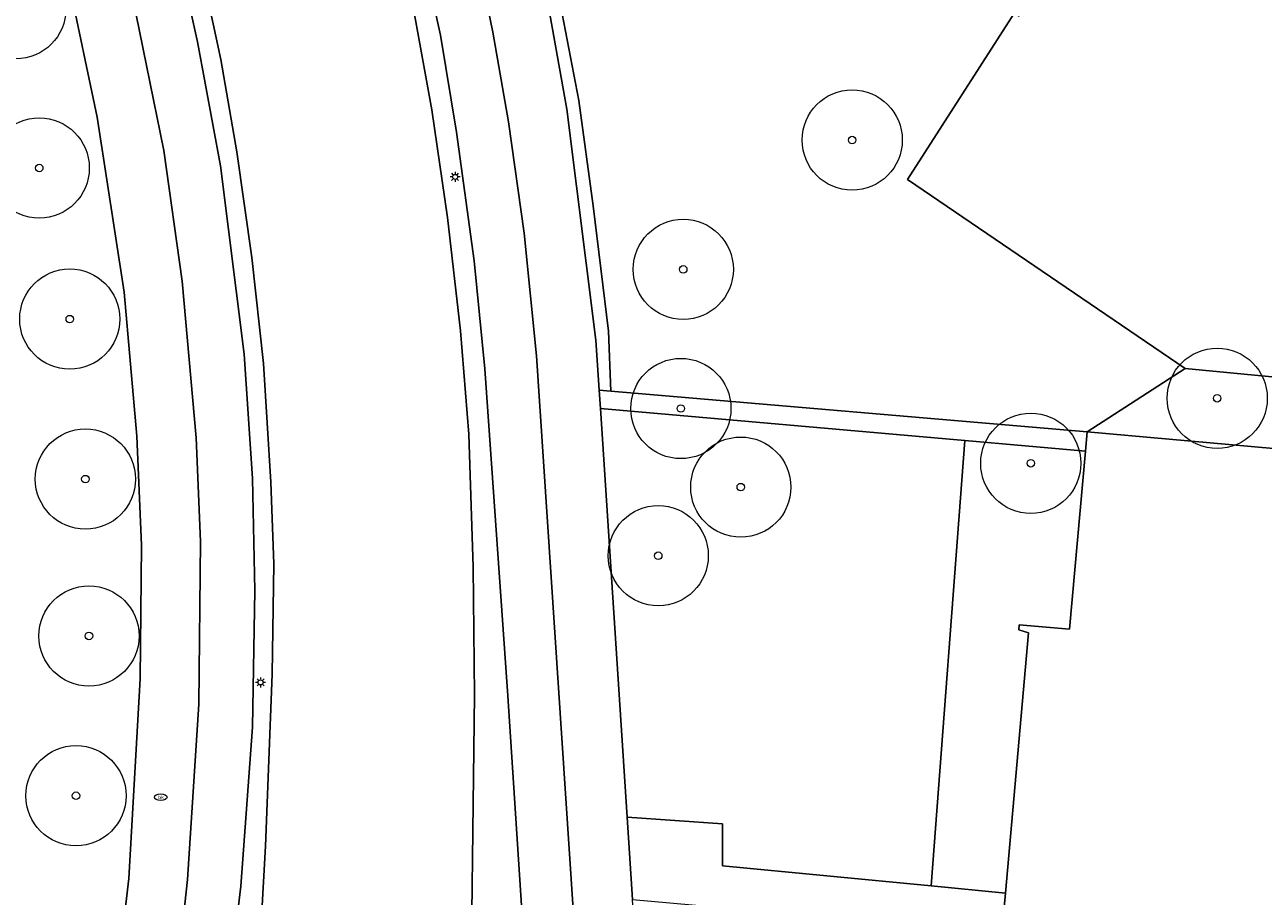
# Model space of a CAD drawing. Header units: metres. Extents: x 187482 to 189800, y 333582 to 335019.
# Tile 256 of 256: x 189288 to 189350, y 334404 to 334448. Entities that reach past the tile are written whole.
import ezdxf
from ezdxf.enums import TextEntityAlignment as Align

# ---------------------------------------------------------------- set-up
doc = ezdxf.new("R2010")
doc.units = ezdxf.units.M
doc.layers.get('0').update_dxf_attribs({"color": 252, "lineweight": 18})
for name, color, linetype, lineweight in [('B-WE-GR-BEPLANTING_CULTUUR_HEESTERS-GV', 252, 'Continuous', 18), ('B-WE-GR-BOOM-S', 252, 'Continuous', 18), ('B-WE-GR-HAAG-G', 252, 'GR-HAAG1-SO', 18), ('B-WE-IE-MEUBILAIR-S', 252, 'Continuous', 18), ('B-WE-OG-BEBOUWING-GV', 252, 'Continuous', 18), ('B-WE-OG-TERREIN_BEGROEID-GV', 252, 'Continuous', 18), ('B-WE-VH-GESLOTENVERHARDING_ASFALT-GV', 252, 'Continuous', 18), ('B-WE-VH-ONVERHARD_ZAND-GV', 252, 'Continuous', 18), ('B-WE-VH-OPENVERHARDING_TEGEL-GV', 252, 'Continuous', 18)]:
    doc.layers.add(name, color=color, linetype=linetype, lineweight=lineweight)
doc.styles.add('NLCS-ISO', font='NLCS-ISO.ttf')
doc.linetypes.add('GR-HAAG1-SO', pattern='A,6,[176,NLCS.SHX,S=0.125,R=0,X=0,Y=0],-2', length=8)

# ---------------------------------------------------------------- blocks, each defined once
blk = doc.blocks.new('SIE-MEUBILAIR_PAAL_LICHTMAST-SO')
for points in [[(-0.62, 0), (-1, 0)], [(-0.71, 0.71), (-0.44, 0.44)], [(0, 1), (0, 0.62)], [(0.44, 0.44), (0.71, 0.71)], [(1, 0), (0.62, 0)], [(-0.71, -0.71), (-0.44, -0.44)], [(0, -0.62), (0, -1)], [(0.44, -0.44), (0.71, -0.71)]]:
    blk.add_lwpolyline(points)
blk.add_circle((0, 0), 0.5)
blk = doc.blocks.new('SIE-MEUBILAIR_PUT_BRANDKRAAN-SO')
blk.add_ellipse((0, 0), major_axis=(1.25, 0), ratio=0.54)
at = {"style": 'NLCS-ISO'}
blk.add_text('bk', height=0.75, dxfattribs=at).set_placement((0.03, 0), align=Align.MIDDLE_CENTER)
blk = doc.blocks.new('SGR-BOOM_GBKN-SO')
at = {"color": 0, "linetype": 'ByBlock', "lineweight": 18}
for radius in [2, 0.15]:
    blk.add_circle((0, 0), radius, dxfattribs=at)

msp = doc.modelspace()

# ---------------------------------------------------------------- linework, layer by layer
at = {"layer": 'B-WE-GR-BEPLANTING_CULTUUR_HEESTERS-GV', "flags": 128}
for points in [[(189302.463, 334468.336), (189303.054, 334466.66), (189305.01, 334460.364), (189306.464, 334454.931), (189307.702, 334449.443), (189308.767, 334443.572), (189309.561, 334438.202), (189310.204, 334432.552), (189310.618, 334427.396), (189310.836, 334420.754), (189310.898, 334414.372), (189310.688, 334396.724), (189313.698, 334397.001), (189312.563, 334414.341), (189311.419, 334430.645), (189310.882, 334436.037), (189309.999, 334442.458), (189309.205, 334447.292), (189307.879, 334453.322), (189304.06, 334469.116)], [(189317.129, 334429.586), (189317.701, 334429.537), (189317.594, 334432.526), (189316.82, 334438.774), (189316.101, 334444.027), (189314.94, 334450.109), (189313.81, 334454.628), (189313.219, 334457.331), (189312.771, 334456.706), (189313.41, 334454.047), (189314.41, 334449.757), (189315.51, 334443.596), (189316.962, 334432.073)], [(189346.361, 334430.673), (189341.474, 334427.504), (189356.913, 334426.131), (189369.976, 334424.736), (189377.306, 334424.176), (189379.725, 334423.951), (189384.276, 334423.527), (189386.213, 334423.312), (189386.684, 334427.01), (189370.607, 334428.44), (189367.859, 334431.641), (189363.871, 334432.015), (189360.568, 334429.304)], [(189341.388, 334426.54), (189341.474, 334427.504), (189317.701, 334429.537), (189317.129, 334429.586), (189317.188, 334428.678), (189335.37, 334427.072)], [(189337.393, 334404.502), (189338.548, 334417.483), (189338.061, 334417.629), (189338.087, 334417.888), (189340.599, 334417.665), (189341.388, 334426.54), (189335.37, 334427.072), (189333.692, 334404.857)]]:
    msp.add_lwpolyline(points, close=True, dxfattribs=at)
msp.add_lwpolyline([(189295.962, 334451.991), (189297.08, 334446.961), (189298.223, 334440.775), (189299.409, 334431.375), (189299.823, 334425.177), (189299.951, 334419.588), (189299.821, 334412.774), (189299.248, 334404.845), (189298.471, 334398.293), (189297.53, 334392.121), (189296.625, 334387), (189298.464, 334386.78), (189299.019, 334390.331), (189299.716, 334396.022), (189300.169, 334401.503), (189300.478, 334406.848), (189300.814, 334415.418), (189300.894, 334420.927), (189300.741, 334424.997), (189300.381, 334430.919), (189299.789, 334436.197), (189299.05, 334441.468), (189298.249, 334446.079), (189297.044, 334451.666)], dxfattribs=at)
at = {"layer": 'B-WE-GR-HAAG-G', "ltscale": 0.2, "flags": 128}
msp.add_lwpolyline([(189341.474, 334427.504), (189317.701, 334429.537), (189317.129, 334429.586)], dxfattribs=at)
at = {"layer": 'B-WE-OG-BEBOUWING-GV', "flags": 128}
msp.add_lwpolyline([(189356.913, 334426.131), (189341.474, 334427.504), (189341.388, 334426.54), (189340.599, 334417.665), (189338.087, 334417.888), (189338.061, 334417.629), (189338.548, 334417.483), (189337.393, 334404.502), (189337.218, 334402.534)], dxfattribs=at)
at = {"layer": 'B-WE-OG-TERREIN_BEGROEID-GV', "flags": 128}
msp.add_lwpolyline([(189279.046, 334321.076), (189279.694, 334328.405), (189280.39, 334334.61), (189281.856, 334345.444), (189282.783, 334350.805), (189284.504, 334359.524), (189286.726, 334369.401), (189288.382, 334375.948), (189289.963, 334382.776), (189291.094, 334388.088), (189292.967, 334399.403), (189293.657, 334405.228), (189294.223, 334415.181), (189294.28, 334421.854), (189294.062, 334427.291), (189293.419, 334434.478), (189292.079, 334443.201), (189290.665, 334449.942), (189288.215, 334458.773), (189285.968, 334465.394), (189283.223, 334472.645), (189282.287, 334472.582), (189279.595, 334471.587)], dxfattribs=at)
for points in [[(189341.474, 334427.504), (189346.361, 334430.673), (189332.514, 334440.091), (189337.85, 334448.404), (189338.086, 334448.242), (189335.499, 334463.245), (189332.278, 334465.426), (189329.254, 334467.474), (189327.748, 334465.571), (189323.217, 334468.648), (189321.942, 334469.514), (189313.219, 334457.331), (189313.81, 334454.628), (189314.94, 334450.109), (189316.101, 334444.027), (189316.82, 334438.774), (189317.594, 334432.526), (189317.701, 334429.537)], [(189333.692, 334404.857), (189335.37, 334427.072), (189317.188, 334428.678), (189318.513, 334408.285), (189323.282, 334407.949), (189323.282, 334405.857)], [(189318.779, 334404.191), (189337.218, 334402.534), (189337.393, 334404.502), (189333.692, 334404.857), (189323.282, 334405.857), (189323.282, 334407.949), (189318.513, 334408.285)]]:
    msp.add_lwpolyline(points, close=True, dxfattribs=at)
at = {"layer": 'B-WE-VH-GESLOTENVERHARDING_ASFALT-GV', "flags": 128}
for points in [[(189309.896, 334369.996), (189309.874, 334370.087), (189309.81, 334370.351), (189309.896, 334372.963), (189309.96, 334374.883), (189310.224, 334381.051), (189310.688, 334396.724), (189310.898, 334414.372), (189310.836, 334420.754), (189310.618, 334427.396), (189310.204, 334432.552), (189309.561, 334438.202), (189308.767, 334443.572), (189307.702, 334449.443), (189306.464, 334454.931), (189305.01, 334460.364), (189303.054, 334466.66), (189302.463, 334468.336), (189301.14, 334472.086), (189298.955, 334477.691), (189298.687, 334477.592), (189296.213, 334483.212), (189295.039, 334485.665), (189286.194, 334481.799)], [(189287.841, 334478.057), (189289.017, 334475.49), (189289.864, 334473.359), (189290.588, 334471.682), (189292.435, 334466.926), (189293.348, 334464.254), (189294.353, 334461.316), (189295.734, 334456.634), (189297.044, 334451.666), (189298.249, 334446.079), (189299.05, 334441.468), (189299.789, 334436.197), (189300.381, 334430.919), (189300.741, 334424.997), (189300.894, 334420.927), (189300.814, 334415.418), (189300.478, 334406.848), (189300.169, 334401.503), (189299.716, 334396.022), (189299.019, 334390.331), (189298.464, 334386.78), (189296.953, 334377.116), (189296.238, 334372.788), (189290.385, 334337.237)]]:
    msp.add_lwpolyline(points, dxfattribs=at)
at = {"layer": 'B-WE-VH-ONVERHARD_ZAND-GV', "flags": 128}
msp.add_lwpolyline([(189337.85, 334448.404), (189332.514, 334440.091), (189346.361, 334430.673), (189360.568, 334429.304), (189363.871, 334432.015), (189367.859, 334431.641), (189370.607, 334428.44), (189386.684, 334427.01), (189387.63, 334427.114), (189397.339, 334439.211), (189397.668, 334442.972), (189400.243, 334446.089), (189408.844, 334446.937), (189409.563, 334447.008), (189406.611, 334456.537)], dxfattribs=at)
at = {"layer": 'B-WE-VH-OPENVERHARDING_TEGEL-GV', "flags": 128}
msp.add_lwpolyline([(189301.67, 334479.002), (189304.06, 334469.116), (189307.879, 334453.322), (189309.205, 334447.292), (189309.999, 334442.458), (189310.882, 334436.037), (189311.419, 334430.645), (189312.563, 334414.341), (189313.698, 334397.001), (189314.543, 334382.85), (189315.077, 334374.825), (189317.694, 334374.992), (189317.082, 334384.635), (189314, 334431.3), (189313.375, 334437.423), (189312.597, 334442.967), (189311.821, 334447.445), (189311.032, 334451.26), (189302.664, 334486.045)], close=True, dxfattribs=at)
for points in [[(189283.223, 334472.645), (189285.968, 334465.394), (189288.215, 334458.773), (189290.665, 334449.942), (189292.079, 334443.201), (189293.419, 334434.478), (189294.062, 334427.291), (189294.28, 334421.854), (189294.223, 334415.181), (189293.657, 334405.228), (189292.967, 334399.403), (189291.094, 334388.088), (189289.963, 334382.776), (189288.382, 334375.948), (189286.726, 334369.401), (189284.504, 334359.524), (189282.783, 334350.805), (189281.856, 334345.444), (189280.39, 334334.61), (189279.694, 334328.405), (189279.046, 334321.076)], [(189279.046, 334321.076), (189281.965, 334320.566), (189282.676, 334327.884), (189284.025, 334339.354), (189284.855, 334345.128), (189285.685, 334349.956), (189287.494, 334359.007), (189289.596, 334368.51), (189291.217, 334374.964), (189292.888, 334382.084), (189294.02, 334387.513), (189295.886, 334398.707), (189296.584, 334405.176), (189297.153, 334413.927), (189297.231, 334422.035), (189297.021, 334427.216), (189296.314, 334435.027), (189295.4, 334441.536), (189293.322, 334451.743), (189291.454, 334458.514), (189288.506, 334467.228), (189287.423, 334470.052), (189287.373, 334470.142), (189287.322, 334470.231)], [(189287.322, 334470.231), (189287.373, 334470.142), (189287.423, 334470.052), (189288.506, 334467.228), (189291.454, 334458.514), (189293.322, 334451.743), (189295.4, 334441.536), (189296.314, 334435.027), (189297.021, 334427.216), (189297.231, 334422.035), (189297.153, 334413.927), (189296.584, 334405.176), (189295.886, 334398.707), (189294.02, 334387.513), (189292.888, 334382.084), (189291.217, 334374.964), (189289.596, 334368.51), (189287.494, 334359.007), (189285.685, 334349.956), (189284.855, 334345.128), (189284.025, 334339.354), (189282.676, 334327.884), (189281.965, 334320.566)], [(189288.353, 334349.601), (189290.157, 334358.612), (189292.028, 334367.071), (189293.495, 334373.234), (189293.968, 334373.157), (189296.238, 334372.788), (189296.953, 334377.116), (189294.453, 334377.423), (189295.378, 334381.133), (189296.625, 334387), (189297.53, 334392.121), (189298.471, 334398.293), (189299.248, 334404.845), (189299.821, 334412.774), (189299.951, 334419.588), (189299.823, 334425.177), (189299.409, 334431.375), (189298.223, 334440.775), (189297.08, 334446.961), (189295.962, 334451.991)], [(189311.032, 334451.26), (189311.821, 334447.445), (189312.597, 334442.967), (189313.375, 334437.423), (189314, 334431.3), (189317.082, 334384.635), (189317.694, 334374.992), (189317.848, 334372.57), (189320.711, 334372.741), (189320.445, 334377.183), (189320.39, 334378.102), (189320.024, 334384.228), (189318.779, 334404.191), (189318.513, 334408.285), (189317.188, 334428.678), (189317.129, 334429.586), (189316.962, 334432.073), (189315.51, 334443.596), (189314.41, 334449.757)]]:
    msp.add_lwpolyline(points, dxfattribs=at)

# ---------------------------------------------------------------- block references
at = {"layer": 'B-WE-GR-BOOM-S', "xscale": 1.25, "yscale": 1.25, "zscale": 1.25}
for p in [(189288.02, 334448.61), (189329.748, 334442.061), (189289.185, 334440.666), (189321.318, 334435.611), (189290.71, 334433.13), (189321.2, 334428.67), (189347.96, 334429.18), (189338.66, 334425.94), (189291.49, 334425.15), (189324.19, 334424.75), (189320.07, 334421.33), (189291.668, 334417.327), (189291.02, 334409.36)]:
    msp.add_blockref('SGR-BOOM_GBKN-SO', p, dxfattribs=at)
at = {"layer": 'B-WE-IE-MEUBILAIR-S', "xscale": 0.25, "yscale": 0.25, "zscale": 0.25}
for name, p in [('SIE-MEUBILAIR_PAAL_LICHTMAST-SO', (189309.935, 334440.223)), ('SIE-MEUBILAIR_PAAL_LICHTMAST-SO', (189300.23, 334415.01)), ('SIE-MEUBILAIR_PUT_BRANDKRAAN-SO', (189295.249, 334409.289))]:
    msp.add_blockref(name, p, dxfattribs=at)

doc.saveas('drawing.dxf')
